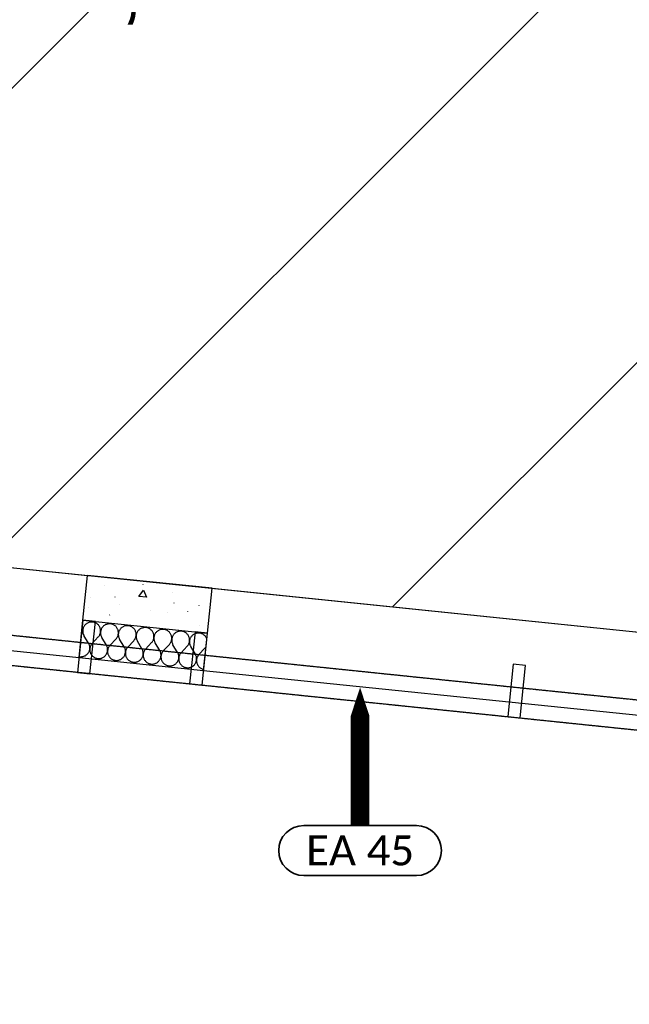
# Model space of a CAD drawing. Extents: x -18402 to 10376, y -5092 to 34139.
# Tile 71 of 78: x 4648 to 4892, y -2905 to -2511. Entities that reach past the tile are written whole.
import ezdxf
from ezdxf.enums import TextEntityAlignment as Align

# ---------------------------------------------------------------- set-up
doc = ezdxf.new("R2010")
doc.units = 0
doc.linetypes.add('rdc_02$0$Tirets A', pattern=[2.2, 1.1, -1.1])
doc.layers.add('0_CHANTIER_FX PL', color=231, linetype='Continuous', lineweight=30, transparency=0.7)
for name, color, linetype in [('0_XREF', 251, 'Continuous'), ('rdc_02$0$0._Étage_1_02-04 Mur.Construction', 251, 'Continuous'), ('rdc_02$0$0._Étage_1_02-05 Poteau.Construction', 251, 'Continuous'), ('rdc_02$0$0._Étage_1_02-06 Poutre.Construction', 251, 'Continuous'), ('rdc_02$0$0._Étage_1_A-AREA-____-OTLN.Modèle IFC', 251, 'Continuous'), ('rdc_02$0$0._Étage_1_Fenêtres ARCHICAD', 251, 'Continuous')]:
    doc.layers.add(name, color=color, linetype=linetype)
doc.layers.add('28_VMC CONFORT-mat', color=192, linetype='Continuous', lineweight=35)
doc.styles.add('Isocrate', font='calibri.ttf')
doc.styles.add('rdc_02$0$STYLE_GENERE_3', font='ARIALN.TTF')

# ---------------------------------------------------------------- blocks, each defined once
blk = doc.blocks.new('*X251', base_point=(-8046, -58706.2))
at = {"layer": 'rdc_02$0$0._Étage_1_02-04 Mur.Construction', "linetype": 'Continuous', "ltscale": 0.1}
for p, q in [((46735.6, -27540), (46734.9, -27538.2)), ((46736.2, -27542.6), (46735.6, -27540)), ((46736.7, -27545.2), (46736.2, -27542.6)), ((46739.7, -27543), (46738.7, -27545.4)), ((46740.9, -27540.6), (46739.7, -27543)), ((46742.2, -27538.3), (46740.9, -27540.6)), ((46743.7, -27536.1), (46742.2, -27538.3)), ((46745.4, -27534.1), (46743.7, -27536.1)), ((46747.2, -27532.2), (46745.4, -27534.1)), ((46749.1, -27530.4), (46747.2, -27532.2)), ((46751.2, -27528.7), (46749.1, -27530.4)), ((46753.3, -27527.2), (46751.2, -27528.7)), ((46755.6, -27525.9), (46753.3, -27527.2)), ((46758, -27524.8), (46755.6, -27525.9)), ((46760.4, -27523.8), (46758, -27524.8)), ((46763, -27523), (46760.4, -27523.8)), ((46765.5, -27522.4), (46763, -27523)), ((46768.1, -27522), (46765.5, -27522.4)), ((46770.8, -27521.8), (46768.1, -27522)), ((46773.4, -27521.8), (46770.8, -27521.8)), ((46776, -27522), (46773.4, -27521.8)), ((46778.6, -27522.3), (46776, -27522)), ((46781.2, -27522.9), (46778.6, -27522.3)), ((46783.7, -27523.6), (46781.2, -27522.9)), ((46786.2, -27524.6), (46783.7, -27523.6)), ((46788.6, -27525.7), (46786.2, -27524.6)), ((46790.9, -27527), (46788.6, -27525.7)), ((46793.1, -27528.4), (46790.9, -27527)), ((46795.2, -27530), (46793.1, -27528.4)), ((46797.1, -27531.8), (46795.2, -27530)), ((46799, -27533.7), (46797.1, -27531.8)), ((46800.7, -27535.7), (46799, -27533.7)), ((46802.2, -27537.8), (46800.7, -27535.7)), ((46803.5, -27540.1), (46802.2, -27537.8)), ((46804.7, -27542.4), (46803.5, -27540.1)), ((46805.8, -27544.9), (46804.7, -27542.4)), ((46814.8, -27543.5), (46813.3, -27545.7)), ((46816.4, -27541.4), (46814.8, -27543.5)), ((46818.2, -27539.5), (46816.4, -27541.4)), ((46820.1, -27537.7), (46818.2, -27539.5)), ((46822.2, -27536.1), (46820.1, -27537.7)), ((46824.4, -27534.6), (46822.2, -27536.1)), ((46826.7, -27533.3), (46824.4, -27534.6)), ((46829, -27532.1), (46826.7, -27533.3)), ((46831.5, -27531.2), (46829, -27532.1)), ((46834, -27530.4), (46831.5, -27531.2)), ((46836.6, -27529.8), (46834, -27530.4)), ((46839.2, -27529.4), (46836.6, -27529.8)), ((46841.8, -27529.1), (46839.2, -27529.4)), ((46844.4, -27529.1), (46841.8, -27529.1)), ((46847.1, -27529.3), (46844.4, -27529.1)), ((46849.7, -27529.7), (46847.1, -27529.3)), ((46852.3, -27530.2), (46849.7, -27529.7)), ((46854.8, -27531), (46852.3, -27530.2)), ((46857.2, -27531.9), (46854.8, -27531)), ((46859.6, -27533), (46857.2, -27531.9)), ((46861.9, -27534.3), (46859.6, -27533)), ((46864.1, -27535.8), (46861.9, -27534.3)), ((46866.2, -27537.4), (46864.1, -27535.8)), ((46868.2, -27539.1), (46866.2, -27537.4)), ((46870, -27541), (46868.2, -27539.1)), ((46871.7, -27543), (46870, -27541)), ((46873.2, -27545.2), (46871.7, -27543)), ((46893.3, -27543.4), (46891.2, -27545.1)), ((46895.4, -27541.9), (46893.3, -27543.4)), ((46897.7, -27540.6), (46895.4, -27541.9)), ((46900.1, -27539.5), (46897.7, -27540.6)), ((46902.5, -27538.5), (46900.1, -27539.5)), ((46905.1, -27537.7), (46902.5, -27538.5)), ((46907.6, -27537.1), (46905.1, -27537.7)), ((46910.2, -27536.7), (46907.6, -27537.1)), ((46912.9, -27536.5), (46910.2, -27536.7)), ((46915.5, -27536.5), (46912.9, -27536.5)), ((46918.1, -27536.6), (46915.5, -27536.5)), ((46920.7, -27537), (46918.1, -27536.6)), ((46923.3, -27537.6), (46920.7, -27537)), ((46925.8, -27538.3), (46923.3, -27537.6)), ((46928.3, -27539.2), (46925.8, -27538.3)), ((46930.7, -27540.4), (46928.3, -27539.2)), ((46933, -27541.6), (46930.7, -27540.4)), ((46935.2, -27543.1), (46933, -27541.6)), ((46937.3, -27544.7), (46935.2, -27543.1)), ((46731.8, -27568.7), (46732.2, -27568)), ((46732.2, -27568), (46733.4, -27565.7)), ((46733.4, -27565.7), (46734.5, -27563.3)), ((46734.5, -27563.3), (46735.4, -27560.8)), ((46735.4, -27560.8), (46736.1, -27558.3)), ((46736.1, -27558.3), (46736.6, -27555.7)), ((46736.6, -27555.7), (46736.9, -27553.1)), ((46736.7, -27555.7), (46736.6, -27558.3)), ((46736.6, -27558.3), (46736.8, -27561)), ((46736.9, -27547.8), (46736.7, -27545.2)), ((46736.9, -27553.1), (46736.7, -27555.7)), ((46736.8, -27561), (46737.2, -27563.6)), ((46737, -27550.4), (46736.9, -27547.8)), ((46736.9, -27553.1), (46737, -27550.4)), ((46737.3, -27550.5), (46736.9, -27553.1)), ((46737.2, -27563.6), (46737.7, -27566.2)), ((46737.9, -27547.9), (46737.3, -27550.5)), ((46737.7, -27566.2), (46738.4, -27568.7)), ((46738.7, -27545.4), (46737.9, -27547.9)), ((46738.4, -27568.7), (46739.4, -27571.2)), ((46739.4, -27571.2), (46740.5, -27573.6)), ((46740.5, -27573.6), (46741.7, -27575.9)), ((46760.1, -27606.5), (46741.7, -27575.9)), ((46774.3, -27608), (46798.6, -27581.7)), ((46798.6, -27581.7), (46800.3, -27579.7)), ((46800.3, -27579.7), (46801.8, -27577.6)), ((46801.8, -27577.6), (46803.3, -27575.4)), ((46803.3, -27575.4), (46804.5, -27573.1)), ((46804.5, -27573.1), (46805.5, -27570.6)), ((46805.5, -27570.6), (46806.4, -27568.2)), ((46806.6, -27547.4), (46805.8, -27544.9)), ((46806.4, -27568.2), (46807.1, -27565.6)), ((46807.3, -27549.9), (46806.6, -27547.4)), ((46807.1, -27565.6), (46807.6, -27563)), ((46807.7, -27552.5), (46807.3, -27549.9)), ((46807.6, -27563), (46807.9, -27560.4)), ((46808, -27555.1), (46807.7, -27552.5)), ((46808, -27560.4), (46807.7, -27563)), ((46807.7, -27563), (46807.7, -27565.7)), ((46807.7, -27565.7), (46807.9, -27568.3)), ((46807.9, -27560.4), (46808.1, -27557.8)), ((46807.9, -27568.3), (46808.2, -27570.9)), ((46808.1, -27557.8), (46808, -27555.1)), ((46808.4, -27557.8), (46808, -27560.4)), ((46808.2, -27570.9), (46808.8, -27573.5)), ((46809, -27555.3), (46808.4, -27557.8)), ((46808.8, -27573.5), (46809.5, -27576)), ((46809.8, -27552.7), (46809, -27555.3)), ((46809.5, -27576), (46810.4, -27578.5)), ((46810.8, -27550.3), (46809.8, -27552.7)), ((46810.4, -27578.5), (46811.5, -27580.9)), ((46811.9, -27547.9), (46810.8, -27550.3)), ((46811.5, -27580.9), (46812.8, -27583.2)), ((46813.3, -27545.7), (46811.9, -27547.9)), ((46872.9, -27585), (46874.3, -27582.7)), ((46874.6, -27547.4), (46873.2, -27545.2)), ((46874.3, -27582.7), (46875.5, -27580.4)), ((46875.8, -27549.8), (46874.6, -27547.4)), ((46875.5, -27580.4), (46876.6, -27578)), ((46876.8, -27552.2), (46875.8, -27549.8)), ((46876.6, -27578), (46877.5, -27575.5)), ((46877.7, -27554.7), (46876.8, -27552.2)), ((46877.5, -27575.5), (46878.2, -27573)), ((46878.3, -27557.3), (46877.7, -27554.7)), ((46878.2, -27573), (46878.7, -27570.4)), ((46878.8, -27559.9), (46878.3, -27557.3)), ((46878.7, -27570.4), (46879, -27567.8)), ((46878.8, -27570.4), (46878.7, -27573)), ((46878.7, -27573), (46878.9, -27575.7)), ((46879, -27562.5), (46878.8, -27559.9)), ((46879, -27567.8), (46878.8, -27570.4)), ((46878.9, -27575.7), (46879.3, -27578.3)), ((46879.1, -27565.1), (46879, -27562.5)), ((46879, -27567.8), (46879.1, -27565.1)), ((46879.4, -27565.2), (46879, -27567.8)), ((46879.3, -27578.3), (46879.8, -27580.8)), ((46880, -27562.6), (46879.4, -27565.2)), ((46879.8, -27580.8), (46880.5, -27583.4)), ((46880.8, -27560.1), (46880, -27562.6)), ((46881.8, -27557.6), (46880.8, -27560.1)), ((46883, -27555.3), (46881.8, -27557.6)), ((46884.3, -27553), (46883, -27555.3)), ((46885.8, -27550.8), (46884.3, -27553)), ((46887.5, -27548.8), (46885.8, -27550.8)), ((46889.3, -27546.8), (46887.5, -27548.8)), ((46891.2, -27545.1), (46889.3, -27546.8)), ((46939.2, -27546.5), (46937.3, -27544.7)), ((46941.1, -27548.4), (46939.2, -27546.5)), ((46942.8, -27550.4), (46941.1, -27548.4)), ((46944.3, -27552.5), (46942.8, -27550.4)), ((46945.6, -27554.8), (46944.3, -27552.5)), ((46946.8, -27557.1), (46945.6, -27554.8)), ((46947.9, -27559.6), (46946.8, -27557.1)), ((46947.6, -27585.3), (46948.5, -27582.8)), ((46948.7, -27562.1), (46947.9, -27559.6)), ((46948.5, -27582.8), (46949.2, -27580.3)), ((46949.4, -27564.6), (46948.7, -27562.1)), ((46949.2, -27580.3), (46949.7, -27577.7)), ((46949.8, -27567.2), (46949.4, -27564.6)), ((46949.7, -27577.7), (46950, -27575.1)), ((46950.1, -27569.8), (46949.8, -27567.2)), ((46950.1, -27575.1), (46949.8, -27577.7)), ((46949.8, -27577.7), (46949.8, -27580.4)), ((46949.8, -27580.4), (46950, -27583)), ((46950, -27575.1), (46950.2, -27572.5)), ((46950.2, -27572.5), (46950.1, -27569.8)), ((46950.5, -27572.5), (46950.1, -27575.1)), ((46951.1, -27569.9), (46950.5, -27572.5)), ((46951.9, -27567.4), (46951.1, -27569.9)), ((46952.9, -27565), (46951.9, -27567.4)), ((46954, -27562.6), (46952.9, -27565)), ((46955.4, -27560.3), (46954, -27562.6)), ((46956.9, -27558.2), (46955.4, -27560.3)), ((46958.5, -27556.1), (46956.9, -27558.2)), ((46960.3, -27554.2), (46958.5, -27556.1)), ((46962.2, -27552.4), (46960.3, -27554.2)), ((46964.3, -27550.8), (46962.2, -27552.4)), ((46966.5, -27549.3), (46964.3, -27550.8)), ((46968.8, -27548), (46966.5, -27549.3)), ((46971.1, -27546.8), (46968.8, -27548)), ((46973.6, -27545.8), (46971.1, -27546.8)), ((46976.1, -27545.1), (46973.6, -27545.8)), ((46978.7, -27544.5), (46976.1, -27545.1)), ((46981.3, -27544), (46978.7, -27544.5)), ((46983.9, -27543.8), (46981.3, -27544)), ((46986.5, -27543.8), (46983.9, -27543.8)), ((46989.2, -27544), (46986.5, -27543.8)), ((46991.8, -27544.4), (46989.2, -27544)), ((46994.4, -27544.9), (46991.8, -27544.4)), ((46996.9, -27545.7), (46994.4, -27544.9)), ((46999.3, -27546.6), (46996.9, -27545.7)), ((47001.7, -27547.7), (46999.3, -27546.6)), ((47004, -27549), (47001.7, -27547.7)), ((47006.2, -27550.4), (47004, -27549)), ((47008.3, -27552), (47006.2, -27550.4)), ((47010.3, -27553.8), (47008.3, -27552)), ((47012.1, -27555.7), (47010.3, -27553.8)), ((47013.8, -27557.7), (47012.1, -27555.7)), ((47015.3, -27559.9), (47013.8, -27557.7)), ((47016.7, -27562.1), (47015.3, -27559.9)), ((47017.9, -27564.5), (47016.7, -27562.1)), ((47018.9, -27566.9), (47017.9, -27564.5)), ((47019.8, -27569.4), (47018.9, -27566.9)), ((47020.4, -27572), (47019.8, -27569.4)), ((47020.9, -27574.6), (47020.4, -27572)), ((47020.8, -27585.1), (47021.1, -27582.4)), ((47021.1, -27577.2), (47020.9, -27574.6)), ((47021.1, -27582.4), (47020.9, -27585.1)), ((47021.2, -27579.8), (47021.1, -27577.2)), ((47021.1, -27582.4), (47021.2, -27579.8)), ((47021.5, -27579.8), (47021.1, -27582.4)), ((47022.1, -27577.3), (47021.5, -27579.8)), ((47022.9, -27574.8), (47022.1, -27577.3)), ((47023.9, -27572.3), (47022.9, -27574.8)), ((47025.1, -27570), (47023.9, -27572.3)), ((47026.4, -27567.7), (47025.1, -27570)), ((47027.9, -27565.5), (47026.4, -27567.7)), ((47029.6, -27563.5), (47027.9, -27565.5)), ((47031.4, -27561.5), (47029.6, -27563.5)), ((47033.3, -27559.7), (47031.4, -27561.5)), ((47035.4, -27558.1), (47033.3, -27559.7)), ((47037.5, -27556.6), (47035.4, -27558.1)), ((47039.8, -27555.3), (47037.5, -27556.6)), ((47042.2, -27554.1), (47039.8, -27555.3)), ((47044.6, -27553.2), (47042.2, -27554.1)), ((47047.2, -27552.4), (47044.6, -27553.2)), ((47049.7, -27551.8), (47047.2, -27552.4)), ((47052.3, -27551.4), (47049.7, -27551.8)), ((47055, -27551.2), (47052.3, -27551.4)), ((47057.6, -27551.2), (47055, -27551.2)), ((47060.2, -27551.3), (47057.6, -27551.2)), ((47062.8, -27551.7), (47060.2, -27551.3)), ((47065.4, -27552.3), (47062.8, -27551.7)), ((47067.9, -27553), (47065.4, -27552.3)), ((47070.4, -27553.9), (47067.9, -27553)), ((47072.8, -27555), (47070.4, -27553.9)), ((47075.1, -27556.3), (47072.8, -27555)), ((47077.3, -27557.8), (47075.1, -27556.3)), ((47079.4, -27559.4), (47077.3, -27557.8)), ((47081.3, -27561.1), (47079.4, -27559.4)), ((47083.2, -27563), (47081.3, -27561.1)), ((47084.9, -27565.1), (47083.2, -27563)), ((47086.4, -27567.2), (47084.9, -27565.1)), ((47087.7, -27569.5), (47086.4, -27567.2)), ((47088.9, -27571.8), (47087.7, -27569.5)), ((47090, -27574.2), (47088.9, -27571.8)), ((47090.8, -27576.7), (47090, -27574.2)), ((47091.5, -27579.3), (47090.8, -27576.7)), ((47091.9, -27581.9), (47091.5, -27579.3)), ((47092.2, -27584.5), (47091.9, -27581.9)), ((47094, -27582.1), (47093.2, -27584.6)), ((47095, -27579.7), (47094, -27582.1)), ((47096.1, -27577.3), (47095, -27579.7)), ((47097.5, -27575), (47096.1, -27577.3)), ((47099, -27572.9), (47097.5, -27575)), ((47100.6, -27570.8), (47099, -27572.9)), ((47102.4, -27568.9), (47100.6, -27570.8)), ((47104.3, -27567.1), (47102.4, -27568.9)), ((47106.4, -27565.4), (47104.3, -27567.1)), ((47108.6, -27564), (47106.4, -27565.4)), ((47110.9, -27562.6), (47108.6, -27564)), ((47113.2, -27561.5), (47110.9, -27562.6)), ((47115.7, -27560.5), (47113.2, -27561.5)), ((47118.2, -27559.7), (47115.7, -27560.5)), ((47120.8, -27559.1), (47118.2, -27559.7)), ((47123.4, -27558.7), (47120.8, -27559.1)), ((47126, -27558.5), (47123.4, -27558.7)), ((47128.6, -27558.5), (47126, -27558.5)), ((47131.3, -27558.7), (47128.6, -27558.5)), ((47133.9, -27559), (47131.3, -27558.7)), ((47136.5, -27559.6), (47133.9, -27559)), ((47139, -27560.3), (47136.5, -27559.6)), ((47141.4, -27561.3), (47139, -27560.3)), ((47143.8, -27562.4), (47141.4, -27561.3)), ((47146.1, -27563.7), (47143.8, -27562.4)), ((47148.3, -27565.1), (47146.1, -27563.7)), ((47150.4, -27566.7), (47148.3, -27565.1)), ((47152.4, -27568.5), (47150.4, -27566.7)), ((47154.2, -27570.4), (47152.4, -27568.5)), ((47155.9, -27572.4), (47154.2, -27570.4)), ((47157.4, -27574.6), (47155.9, -27572.4)), ((47158.8, -27576.8), (47157.4, -27574.6)), ((47160, -27579.2), (47158.8, -27576.8)), ((47161, -27581.6), (47160, -27579.2)), ((47161.9, -27584.1), (47161, -27581.6)), ((47168.5, -27582.4), (47167.2, -27584.6)), ((47170, -27580.2), (47168.5, -27582.4)), ((47171.7, -27578.1), (47170, -27580.2)), ((47173.5, -27576.2), (47171.7, -27578.1)), ((47175.4, -27574.4), (47173.5, -27576.2)), ((47177.5, -27572.8), (47175.4, -27574.4)), ((47179.6, -27571.3), (47177.5, -27572.8)), ((47181.9, -27570), (47179.6, -27571.3)), ((47184.3, -27568.8), (47181.9, -27570)), ((47186.7, -27567.9), (47184.3, -27568.8)), ((47189.3, -27567.1), (47186.7, -27567.9)), ((47191.8, -27566.5), (47189.3, -27567.1)), ((47194.4, -27566.1), (47191.8, -27566.5)), ((47197.1, -27565.9), (47194.4, -27566.1)), ((47199.7, -27565.8), (47197.1, -27565.9)), ((47202.3, -27566), (47199.7, -27565.8)), ((47204.9, -27566.4), (47202.3, -27566)), ((47207.5, -27566.9), (47204.9, -27566.4)), ((47210, -27567.7), (47207.5, -27566.9)), ((47212.5, -27568.6), (47210, -27567.7)), ((47214.9, -27569.7), (47212.5, -27568.6)), ((47217.2, -27571), (47214.9, -27569.7)), ((47219.4, -27572.5), (47217.2, -27571)), ((47221.5, -27574.1), (47219.4, -27572.5)), ((47223.4, -27575.8), (47221.5, -27574.1)), ((47225.3, -27577.7), (47223.4, -27575.8)), ((47227, -27579.8), (47225.3, -27577.7)), ((47228.5, -27581.9), (47227, -27579.8)), ((47229.8, -27584.2), (47228.5, -27581.9)), ((46761.4, -27608.8), (46760.1, -27606.5)), ((46762.5, -27611.2), (46761.4, -27608.8)), ((46763.4, -27613.7), (46762.5, -27611.2)), ((46764.1, -27616.2), (46763.4, -27613.7)), ((46764.7, -27618.8), (46764.1, -27616.2)), ((46765, -27621.4), (46764.7, -27618.8)), ((46765.2, -27624), (46765, -27621.4)), ((46766.5, -27621.5), (46765.8, -27624.1)), ((46767.3, -27619), (46766.5, -27621.5)), ((46768.4, -27616.6), (46767.3, -27619)), ((46769.6, -27614.3), (46768.4, -27616.6)), ((46771, -27612.1), (46769.6, -27614.3)), ((46772.6, -27610), (46771, -27612.1)), ((46774.3, -27608), (46772.6, -27610)), ((46831.2, -27613.8), (46812.8, -27583.2)), ((46832.4, -27616.1), (46831.2, -27613.8)), ((46833.5, -27618.5), (46832.4, -27616.1)), ((46834.4, -27621), (46833.5, -27618.5)), ((46835.2, -27623.5), (46834.4, -27621)), ((46840.7, -27621.6), (46839.4, -27624)), ((46842.1, -27619.4), (46840.7, -27621.6)), ((46843.6, -27617.3), (46842.1, -27619.4)), ((46845.4, -27615.3), (46843.6, -27617.3)), ((46845.4, -27615.3), (46869.6, -27589.1)), ((46869.6, -27589.1), (46871.3, -27587.1)), ((46871.3, -27587.1), (46872.9, -27585)), ((46880.5, -27583.4), (46881.5, -27585.8)), ((46881.5, -27585.8), (46882.6, -27588.2)), ((46882.6, -27588.2), (46883.8, -27590.5)), ((46902.2, -27621.2), (46883.8, -27590.5)), ((46903.5, -27623.5), (46902.2, -27621.2)), ((46916.4, -27622.6), (46940.7, -27596.4)), ((46940.7, -27596.4), (46942.4, -27594.4)), ((46942.4, -27594.4), (46943.9, -27592.3)), ((46943.9, -27592.3), (46945.4, -27590.1)), ((46945.4, -27590.1), (46946.6, -27587.7)), ((46946.6, -27587.7), (46947.6, -27585.3)), ((46950, -27583), (46950.3, -27585.6)), ((46950.3, -27585.6), (46950.9, -27588.2)), ((46950.9, -27588.2), (46951.6, -27590.7)), ((46951.6, -27590.7), (46952.5, -27593.2)), ((46952.5, -27593.2), (46953.6, -27595.6)), ((46953.6, -27595.6), (46954.9, -27597.9)), ((46973.3, -27628.5), (46954.9, -27597.9)), ((46987.5, -27630), (47011.7, -27603.8)), ((47011.7, -27603.8), (47013.4, -27601.8)), ((47013.4, -27601.8), (47015, -27599.6)), ((47015, -27599.6), (47016.4, -27597.4)), ((47016.4, -27597.4), (47017.6, -27595.1)), ((47017.6, -27595.1), (47018.7, -27592.7)), ((47018.7, -27592.7), (47019.6, -27590.2)), ((47019.6, -27590.2), (47020.3, -27587.6)), ((47020.3, -27587.6), (47020.8, -27585.1)), ((47020.9, -27585.1), (47020.8, -27587.7)), ((47020.8, -27587.7), (47021, -27590.3)), ((47021, -27590.3), (47021.4, -27592.9)), ((47021.4, -27592.9), (47021.9, -27595.5)), ((47021.9, -27595.5), (47022.6, -27598.1)), ((47022.6, -27598.1), (47023.6, -27600.5)), ((47023.6, -27600.5), (47024.7, -27602.9)), ((47024.7, -27602.9), (47025.9, -27605.2)), ((47044.3, -27635.9), (47025.9, -27605.2)), ((47058.5, -27637.3), (47082.8, -27611.1)), ((47082.8, -27611.1), (47084.5, -27609.1)), ((47084.5, -27609.1), (47086, -27607)), ((47086, -27607), (47087.5, -27604.8)), ((47087.5, -27604.8), (47088.7, -27602.4)), ((47088.7, -27602.4), (47089.8, -27600)), ((47089.8, -27600), (47090.6, -27597.5)), ((47090.6, -27597.5), (47091.3, -27595)), ((47091.3, -27595), (47091.8, -27592.4)), ((47091.8, -27592.4), (47092.1, -27589.8)), ((47092.2, -27589.8), (47091.9, -27592.4)), ((47091.9, -27592.4), (47091.9, -27595)), ((47091.9, -27595), (47092.1, -27597.7)), ((47092.1, -27589.8), (47092.3, -27587.1)), ((47092.1, -27597.7), (47092.4, -27600.3)), ((47092.3, -27587.1), (47092.2, -27584.5)), ((47092.6, -27587.2), (47092.2, -27589.8)), ((47092.4, -27600.3), (47093, -27602.9)), ((47093.2, -27584.6), (47092.6, -27587.2)), ((47093, -27602.9), (47093.7, -27605.4)), ((47093.7, -27605.4), (47094.6, -27607.9)), ((47094.6, -27607.9), (47095.7, -27610.3)), ((47095.7, -27610.3), (47097, -27612.6)), ((47115.4, -27643.2), (47097, -27612.6)), ((47129.6, -27644.7), (47153.8, -27618.4)), ((47153.8, -27618.4), (47155.5, -27616.4)), ((47155.5, -27616.4), (47157.1, -27614.3)), ((47157.1, -27614.3), (47158.5, -27612.1)), ((47158.5, -27612.1), (47159.7, -27609.8)), ((47159.7, -27609.8), (47160.8, -27607.4)), ((47160.8, -27607.4), (47161.7, -27604.9)), ((47161.7, -27604.9), (47162.4, -27602.3)), ((47162.5, -27586.6), (47161.9, -27584.1)), ((47162.4, -27602.3), (47162.9, -27599.7)), ((47163, -27589.2), (47162.5, -27586.6)), ((47162.9, -27599.7), (47163.2, -27597.1)), ((47163, -27599.8), (47162.9, -27602.4)), ((47162.9, -27602.4), (47163.1, -27605)), ((47163.2, -27591.9), (47163, -27589.2)), ((47163.2, -27597.1), (47163, -27599.8)), ((47163.1, -27605), (47163.5, -27607.6)), ((47163.3, -27594.5), (47163.2, -27591.9)), ((47163.2, -27597.1), (47163.3, -27594.5)), ((47163.6, -27594.5), (47163.2, -27597.1)), ((47163.5, -27607.6), (47164, -27610.2)), ((47164.2, -27592), (47163.6, -27594.5)), ((47164, -27610.2), (47164.7, -27612.7)), ((47165, -27589.4), (47164.2, -27592)), ((47164.7, -27612.7), (47165.7, -27615.2)), ((47166, -27587), (47165, -27589.4)), ((47165.7, -27615.2), (47166.8, -27617.6)), ((47167.2, -27584.6), (47166, -27587)), ((47166.8, -27617.6), (47168, -27619.9)), ((47186.4, -27650.5), (47168, -27619.9)), ((47226.6, -27623.8), (47228.1, -27621.7)), ((47228.1, -27621.7), (47229.2, -27620.1)), ((47231, -27586.5), (47229.8, -27584.2)), ((47232.1, -27588.9), (47231, -27586.5)), ((47232.3, -27589.6), (47232.1, -27588.9)), ((46722.4, -27659.8), (46723.2, -27660)), ((46723.2, -27660), (46725.8, -27660.4)), ((46725.8, -27660.4), (46728.4, -27660.6)), ((46728.4, -27660.6), (46731.1, -27660.5)), ((46731.1, -27660.5), (46733.7, -27660.3)), ((46733.7, -27660.3), (46736.3, -27659.9)), ((46736.3, -27659.9), (46738.9, -27659.3)), ((46738.9, -27659.3), (46741.4, -27658.5)), ((46741.4, -27658.5), (46743.8, -27657.6)), ((46743.8, -27657.6), (46746.2, -27656.4)), ((46746.2, -27656.4), (46748.5, -27655.1)), ((46748.5, -27655.1), (46750.7, -27653.6)), ((46750.7, -27653.6), (46752.7, -27652)), ((46752.7, -27652), (46754.7, -27650.2)), ((46754.7, -27650.2), (46756.5, -27648.3)), ((46756.5, -27648.3), (46758.1, -27646.2)), ((46758.1, -27646.2), (46759.6, -27644)), ((46759.6, -27644), (46760.9, -27641.8)), ((46760.9, -27641.8), (46762.1, -27639.4)), ((46762.1, -27639.4), (46763.1, -27636.9)), ((46763.1, -27636.9), (46763.9, -27634.4)), ((46763.9, -27634.4), (46764.5, -27631.9)), ((46764.5, -27631.9), (46764.9, -27629.3)), ((46764.9, -27629.3), (46764.8, -27631.9)), ((46764.8, -27631.9), (46764.9, -27634.5)), ((46764.9, -27629.3), (46765.2, -27626.6)), ((46765.3, -27626.7), (46764.9, -27629.3)), ((46764.9, -27634.5), (46765.2, -27637.2)), ((46765.2, -27626.6), (46765.2, -27624)), ((46765.2, -27637.2), (46765.6, -27639.8)), ((46765.8, -27624.1), (46765.3, -27626.7)), ((46765.6, -27639.8), (46766.3, -27642.3)), ((46766.3, -27642.3), (46767.1, -27644.8)), ((46767.1, -27644.8), (46768.1, -27647.2)), ((46768.1, -27647.2), (46769.3, -27649.6)), ((46769.3, -27649.6), (46770.7, -27651.8)), ((46770.7, -27651.8), (46772.2, -27654)), ((46772.2, -27654), (46773.9, -27656)), ((46773.9, -27656), (46775.7, -27657.9)), ((46775.7, -27657.9), (46777.7, -27659.7)), ((46777.7, -27659.7), (46779.8, -27661.3)), ((46779.8, -27661.3), (46782, -27662.7)), ((46819.5, -27662.4), (46821.7, -27661)), ((46821.7, -27661), (46823.8, -27659.3)), ((46823.8, -27659.3), (46825.7, -27657.5)), ((46825.7, -27657.5), (46827.5, -27655.6)), ((46827.5, -27655.6), (46829.2, -27653.5)), ((46829.2, -27653.5), (46830.7, -27651.4)), ((46830.7, -27651.4), (46832, -27649.1)), ((46832, -27649.1), (46833.2, -27646.7)), ((46833.2, -27646.7), (46834.1, -27644.3)), ((46834.1, -27644.3), (46834.9, -27641.8)), ((46834.9, -27641.8), (46835.6, -27639.2)), ((46835.7, -27626.1), (46835.2, -27623.5)), ((46835.6, -27639.2), (46836, -27636.6)), ((46836.1, -27628.7), (46835.7, -27626.1)), ((46836, -27636.6), (46835.9, -27639.2)), ((46835.9, -27639.2), (46835.9, -27641.9)), ((46835.9, -27641.9), (46836.2, -27644.5)), ((46836.3, -27634), (46836, -27636.6)), ((46836, -27636.6), (46836.2, -27634)), ((46836.2, -27631.4), (46836.1, -27628.7)), ((46836.2, -27634), (46836.2, -27631.4)), ((46836.2, -27644.5), (46836.7, -27647.1)), ((46836.8, -27631.4), (46836.3, -27634)), ((46836.7, -27647.1), (46837.3, -27649.7)), ((46837.5, -27628.9), (46836.8, -27631.4)), ((46837.3, -27649.7), (46838.2, -27652.2)), ((46838.4, -27626.4), (46837.5, -27628.9)), ((46838.2, -27652.2), (46839.2, -27654.6)), ((46839.4, -27624), (46838.4, -27626.4)), ((46839.2, -27654.6), (46840.4, -27656.9)), ((46840.4, -27656.9), (46841.8, -27659.2)), ((46841.8, -27659.2), (46843.3, -27661.3)), ((46843.3, -27661.3), (46845, -27663.4)), ((46898.6, -27662.9), (46900.2, -27660.9)), ((46900.2, -27660.9), (46901.7, -27658.7)), ((46901.7, -27658.7), (46903, -27656.4)), ((46903, -27656.4), (46904.2, -27654.1)), ((46904.6, -27625.9), (46903.5, -27623.5)), ((46904.2, -27654.1), (46905.2, -27651.6)), ((46905.5, -27628.3), (46904.6, -27625.9)), ((46905.2, -27651.6), (46906, -27649.1)), ((46906.2, -27630.9), (46905.5, -27628.3)), ((46906, -27649.1), (46906.6, -27646.6)), ((46906.8, -27633.5), (46906.2, -27630.9)), ((46906.6, -27646.6), (46907, -27644)), ((46907.1, -27636.1), (46906.8, -27633.5)), ((46907, -27644), (46906.9, -27646.6)), ((46906.9, -27646.6), (46907, -27649.2)), ((46907.4, -27641.3), (46907, -27644)), ((46907, -27644), (46907.3, -27641.3)), ((46907, -27649.2), (46907.3, -27651.8)), ((46907.3, -27638.7), (46907.1, -27636.1)), ((46907.3, -27641.3), (46907.3, -27638.7)), ((46907.3, -27651.8), (46907.7, -27654.4)), ((46907.9, -27638.8), (46907.4, -27641.3)), ((46907.7, -27654.4), (46908.4, -27657)), ((46908.6, -27636.2), (46907.9, -27638.8)), ((46908.4, -27657), (46909.2, -27659.5)), ((46909.4, -27633.7), (46908.6, -27636.2)), ((46909.2, -27659.5), (46910.2, -27661.9)), ((46910.5, -27631.3), (46909.4, -27633.7)), ((46911.7, -27629), (46910.5, -27631.3)), ((46913.1, -27626.8), (46911.7, -27629)), ((46914.7, -27624.6), (46913.1, -27626.8)), ((46916.4, -27622.6), (46914.7, -27624.6)), ((46974.5, -27630.8), (46973.3, -27628.5)), ((46974.1, -27663.8), (46975.3, -27661.4)), ((46975.6, -27633.2), (46974.5, -27630.8)), ((46975.3, -27661.4), (46976.2, -27659)), ((46976.5, -27635.7), (46975.6, -27633.2)), ((46976.2, -27659), (46977, -27656.5)), ((46977.3, -27638.2), (46976.5, -27635.7)), ((46977, -27656.5), (46977.7, -27653.9)), ((46977.8, -27640.8), (46977.3, -27638.2)), ((46977.7, -27653.9), (46978.1, -27651.3)), ((46978.2, -27643.4), (46977.8, -27640.8)), ((46978.1, -27651.3), (46978, -27653.9)), ((46978, -27653.9), (46978, -27656.6)), ((46978, -27656.6), (46978.3, -27659.2)), ((46978.4, -27648.7), (46978.1, -27651.3)), ((46978.1, -27651.3), (46978.3, -27648.7)), ((46978.3, -27646), (46978.2, -27643.4)), ((46978.3, -27648.7), (46978.3, -27646)), ((46978.3, -27659.2), (46978.8, -27661.8)), ((46978.9, -27646.1), (46978.4, -27648.7)), ((46979.6, -27643.6), (46978.9, -27646.1)), ((46980.5, -27641.1), (46979.6, -27643.6)), ((46981.5, -27638.7), (46980.5, -27641.1)), ((46982.8, -27636.3), (46981.5, -27638.7)), ((46984.2, -27634.1), (46982.8, -27636.3)), ((46985.7, -27632), (46984.2, -27634.1)), ((46987.5, -27630), (46985.7, -27632)), ((47045.6, -27638.2), (47044.3, -27635.9)), ((47046.7, -27640.6), (47045.6, -27638.2)), ((47047.6, -27643), (47046.7, -27640.6)), ((47048.3, -27645.6), (47047.6, -27643)), ((47048.1, -27663.8), (47048.7, -27661.2)), ((47048.9, -27648.1), (47048.3, -27645.6)), ((47048.7, -27661.2), (47049.1, -27658.6)), ((47049.2, -27650.7), (47048.9, -27648.1)), ((47049.1, -27658.6), (47049, -27661.3)), ((47049, -27661.3), (47049.1, -27663.9)), ((47049.5, -27656), (47049.1, -27658.6)), ((47049.1, -27658.6), (47049.4, -27656)), ((47049.4, -27653.4), (47049.2, -27650.7)), ((47049.4, -27656), (47049.4, -27653.4)), ((47050, -27653.4), (47049.5, -27656)), ((47050.7, -27650.9), (47050, -27653.4)), ((47051.5, -27648.4), (47050.7, -27650.9)), ((47052.6, -27646), (47051.5, -27648.4)), ((47053.8, -27643.7), (47052.6, -27646)), ((47055.2, -27641.4), (47053.8, -27643.7)), ((47056.8, -27639.3), (47055.2, -27641.4)), ((47058.5, -27637.3), (47056.8, -27639.3)), ((47116.6, -27645.5), (47115.4, -27643.2)), ((47117.7, -27647.9), (47116.6, -27645.5)), ((47118.6, -27650.4), (47117.7, -27647.9)), ((47119.4, -27652.9), (47118.6, -27650.4)), ((47119.9, -27655.5), (47119.4, -27652.9)), ((47120.3, -27658.1), (47119.9, -27655.5)), ((47120.4, -27660.7), (47120.3, -27658.1)), ((47120.4, -27663.4), (47120.4, -27660.7)), ((47121, -27660.8), (47120.5, -27663.4)), ((47121.7, -27658.2), (47121, -27660.8)), ((47122.6, -27655.8), (47121.7, -27658.2)), ((47123.6, -27653.3), (47122.6, -27655.8)), ((47124.9, -27651), (47123.6, -27653.3)), ((47126.3, -27648.8), (47124.9, -27651)), ((47127.8, -27646.7), (47126.3, -27648.8)), ((47129.6, -27644.7), (47127.8, -27646.7)), ((47187.7, -27652.8), (47186.4, -27650.5)), ((47188.8, -27655.2), (47187.7, -27652.8)), ((47189.7, -27657.7), (47188.8, -27655.2)), ((47190.4, -27660.2), (47189.7, -27657.7)), ((47191, -27662.8), (47190.4, -27660.2)), ((47194.7, -27660.7), (47193.6, -27663.1)), ((47195.9, -27658.4), (47194.7, -27660.7)), ((47197.3, -27656.1), (47195.9, -27658.4)), ((47198.9, -27654), (47197.3, -27656.1)), ((47200.6, -27652), (47198.9, -27654)), ((47200.6, -27652), (47224.9, -27625.8)), ((47224.9, -27625.8), (47226.6, -27623.8)), ((46782, -27662.7), (46784.3, -27664)), ((46784.3, -27664), (46786.7, -27665.1)), ((46786.7, -27665.1), (46789.1, -27666.1)), ((46789.1, -27666.1), (46791.7, -27666.8)), ((46791.7, -27666.8), (46794.3, -27667.4)), ((46794.3, -27667.4), (46796.9, -27667.7)), ((46796.9, -27667.7), (46799.5, -27667.9)), ((46799.5, -27667.9), (46802.1, -27667.9)), ((46802.1, -27667.9), (46804.8, -27667.7)), ((46804.8, -27667.7), (46807.4, -27667.3)), ((46807.4, -27667.3), (46809.9, -27666.7)), ((46809.9, -27666.7), (46812.4, -27665.9)), ((46812.4, -27665.9), (46814.9, -27664.9)), ((46814.9, -27664.9), (46817.3, -27663.8)), ((46817.3, -27663.8), (46819.5, -27662.4)), ((46845, -27663.4), (46846.8, -27665.3)), ((46846.8, -27665.3), (46848.8, -27667)), ((46848.8, -27667), (46850.8, -27668.6)), ((46850.8, -27668.6), (46853, -27670.1)), ((46853, -27670.1), (46855.3, -27671.4)), ((46855.3, -27671.4), (46857.7, -27672.5)), ((46857.7, -27672.5), (46860.2, -27673.4)), ((46860.2, -27673.4), (46862.7, -27674.1)), ((46862.7, -27674.1), (46865.3, -27674.7)), ((46865.3, -27674.7), (46867.9, -27675.1)), ((46867.9, -27675.1), (46870.5, -27675.2)), ((46870.5, -27675.2), (46873.2, -27675.2)), ((46873.2, -27675.2), (46875.8, -27675)), ((46875.8, -27675), (46878.4, -27674.6)), ((46878.4, -27674.6), (46881, -27674)), ((46881, -27674), (46883.5, -27673.2)), ((46883.5, -27673.2), (46885.9, -27672.2)), ((46885.9, -27672.2), (46888.3, -27671.1)), ((46888.3, -27671.1), (46890.6, -27669.8)), ((46890.6, -27669.8), (46892.8, -27668.3)), ((46892.8, -27668.3), (46894.8, -27666.7)), ((46894.8, -27666.7), (46896.8, -27664.9)), ((46896.8, -27664.9), (46898.6, -27662.9)), ((46910.2, -27661.9), (46911.4, -27664.3)), ((46911.4, -27664.3), (46912.8, -27666.5)), ((46912.8, -27666.5), (46914.3, -27668.7)), ((46914.3, -27668.7), (46916, -27670.7)), ((46916, -27670.7), (46917.8, -27672.6)), ((46917.8, -27672.6), (46919.8, -27674.4)), ((46919.8, -27674.4), (46921.9, -27676)), ((46921.9, -27676), (46924.1, -27677.4)), ((46924.1, -27677.4), (46926.4, -27678.7)), ((46926.4, -27678.7), (46928.8, -27679.8)), ((46928.8, -27679.8), (46931.2, -27680.7)), ((46931.2, -27680.7), (46933.8, -27681.5)), ((46933.8, -27681.5), (46936.4, -27682)), ((46936.4, -27682), (46939, -27682.4)), ((46939, -27682.4), (46941.6, -27682.6)), ((46941.6, -27682.6), (46944.2, -27682.6)), ((46944.2, -27682.6), (46946.9, -27682.4)), ((46946.9, -27682.4), (46949.5, -27681.9)), ((46949.5, -27681.9), (46952, -27681.3)), ((46952, -27681.3), (46954.5, -27680.6)), ((46954.5, -27680.6), (46957, -27679.6)), ((46957, -27679.6), (46959.4, -27678.4)), ((46959.4, -27678.4), (46961.6, -27677.1)), ((46961.6, -27677.1), (46963.8, -27675.6)), ((46963.8, -27675.6), (46965.9, -27674)), ((46965.9, -27674), (46967.8, -27672.2)), ((46967.8, -27672.2), (46969.6, -27670.3)), ((46969.6, -27670.3), (46971.3, -27668.2)), ((46971.3, -27668.2), (46972.8, -27666.1)), ((46972.8, -27666.1), (46974.1, -27663.8)), ((46978.8, -27661.8), (46979.4, -27664.3)), ((46979.4, -27664.3), (46980.3, -27666.8)), ((46980.3, -27666.8), (46981.3, -27669.3)), ((46981.3, -27669.3), (46982.5, -27671.6)), ((46982.5, -27671.6), (46983.9, -27673.9)), ((46983.9, -27673.9), (46985.4, -27676)), ((46985.4, -27676), (46987.1, -27678)), ((46987.1, -27678), (46988.9, -27679.9)), ((46988.9, -27679.9), (46990.9, -27681.7)), ((46990.9, -27681.7), (46992.9, -27683.3)), ((46992.9, -27683.3), (46995.1, -27684.8)), ((46995.1, -27684.8), (46997.4, -27686)), ((46997.4, -27686), (46999.8, -27687.2)), ((46999.8, -27687.2), (47002.3, -27688.1)), ((47002.3, -27688.1), (47004.8, -27688.8)), ((47004.8, -27688.8), (47007.4, -27689.4)), ((47007.4, -27689.4), (47010, -27689.8)), ((47010, -27689.8), (47012.6, -27689.9)), ((47012.6, -27689.9), (47015.3, -27689.9)), ((47015.3, -27689.9), (47017.9, -27689.7)), ((47017.9, -27689.7), (47020.5, -27689.3)), ((47020.5, -27689.3), (47023.1, -27688.7)), ((47023.1, -27688.7), (47025.6, -27687.9)), ((47025.6, -27687.9), (47028, -27686.9)), ((47028, -27686.9), (47030.4, -27685.8)), ((47030.4, -27685.8), (47032.7, -27684.5)), ((47032.7, -27684.5), (47034.9, -27683)), ((47034.9, -27683), (47036.9, -27681.3)), ((47036.9, -27681.3), (47038.9, -27679.6)), ((47038.9, -27679.6), (47040.7, -27677.6)), ((47040.7, -27677.6), (47042.3, -27675.6)), ((47042.3, -27675.6), (47043.8, -27673.4)), ((47043.8, -27673.4), (47045.1, -27671.1)), ((47045.1, -27671.1), (47046.3, -27668.8)), ((47046.3, -27668.8), (47047.3, -27666.3)), ((47047.3, -27666.3), (47048.1, -27663.8)), ((47049.1, -27663.9), (47049.4, -27666.5)), ((47049.4, -27666.5), (47049.8, -27669.1)), ((47049.8, -27669.1), (47050.5, -27671.7)), ((47050.5, -27671.7), (47051.3, -27674.2)), ((47051.3, -27674.2), (47052.3, -27676.6)), ((47052.3, -27676.6), (47053.5, -27679)), ((47053.5, -27679), (47054.9, -27681.2)), ((47054.9, -27681.2), (47056.4, -27683.4)), ((47056.4, -27683.4), (47058.1, -27685.4)), ((47058.1, -27685.4), (47059.9, -27687.3)), ((47059.9, -27687.3), (47061.9, -27689)), ((47061.9, -27689), (47064, -27690.6)), ((47064, -27690.6), (47066.2, -27692.1)), ((47066.2, -27692.1), (47068.5, -27693.4)), ((47068.5, -27693.4), (47070.9, -27694.5)), ((47070.9, -27694.5), (47073.3, -27695.4)), ((47073.3, -27695.4), (47075.9, -27696.2)), ((47075.9, -27696.2), (47078.5, -27696.7)), ((47078.5, -27696.7), (47081.1, -27697.1)), ((47081.1, -27697.1), (47083.7, -27697.3)), ((47083.7, -27697.3), (47086.3, -27697.3)), ((47086.3, -27697.3), (47089, -27697)), ((47089, -27697), (47091.6, -27696.6)), ((47091.6, -27696.6), (47094.1, -27696)), ((47094.1, -27696), (47096.6, -27695.2)), ((47096.6, -27695.2), (47099.1, -27694.3)), ((47099.1, -27694.3), (47101.5, -27693.1)), ((47101.5, -27693.1), (47103.7, -27691.8)), ((47103.7, -27691.8), (47105.9, -27690.3)), ((47105.9, -27690.3), (47108, -27688.7)), ((47108, -27688.7), (47109.9, -27686.9)), ((47109.9, -27686.9), (47111.7, -27685)), ((47111.7, -27685), (47113.4, -27682.9)), ((47113.4, -27682.9), (47114.9, -27680.7)), ((47114.9, -27680.7), (47116.2, -27678.5)), ((47116.2, -27678.5), (47117.4, -27676.1)), ((47117.4, -27676.1), (47118.3, -27673.7)), ((47118.3, -27673.7), (47119.1, -27671.1)), ((47119.1, -27671.1), (47119.8, -27668.6)), ((47119.8, -27668.6), (47120.2, -27666)), ((47120.2, -27666), (47120.1, -27668.6)), ((47120.1, -27668.6), (47120.1, -27671.2)), ((47120.1, -27671.2), (47120.4, -27673.9)), ((47120.5, -27663.4), (47120.2, -27666)), ((47120.2, -27666), (47120.4, -27663.4)), ((47120.4, -27673.9), (47120.9, -27676.5)), ((47120.9, -27676.5), (47121.5, -27679)), ((47121.5, -27679), (47122.4, -27681.5)), ((47122.4, -27681.5), (47123.4, -27683.9)), ((47123.4, -27683.9), (47124.6, -27686.3)), ((47124.6, -27686.3), (47126, -27688.5)), ((47126, -27688.5), (47127.5, -27690.7)), ((47127.5, -27690.7), (47129.2, -27692.7)), ((47129.2, -27692.7), (47131, -27694.6)), ((47131, -27694.6), (47133, -27696.4)), ((47133, -27696.4), (47135, -27698)), ((47135, -27698), (47137.2, -27699.4)), ((47137.2, -27699.4), (47139.5, -27700.7)), ((47139.5, -27700.7), (47141.9, -27701.8)), ((47170.1, -27701.6), (47172.5, -27700.5)), ((47172.5, -27700.5), (47174.8, -27699.1)), ((47174.8, -27699.1), (47177, -27697.7)), ((47177, -27697.7), (47179, -27696)), ((47179, -27696), (47181, -27694.2)), ((47181, -27694.2), (47182.8, -27692.3)), ((47182.8, -27692.3), (47184.4, -27690.3)), ((47184.4, -27690.3), (47185.9, -27688.1)), ((47185.9, -27688.1), (47187.2, -27685.8)), ((47187.2, -27685.8), (47188.4, -27683.4)), ((47188.4, -27683.4), (47189.4, -27681)), ((47189.4, -27681), (47190.2, -27678.5)), ((47190.2, -27678.5), (47190.8, -27675.9)), ((47190.8, -27675.9), (47191.2, -27673.3)), ((47191.3, -27665.4), (47191, -27662.8)), ((47191.2, -27673.3), (47191.1, -27676)), ((47191.1, -27676), (47191.2, -27678.6)), ((47191.6, -27670.7), (47191.2, -27673.3)), ((47191.2, -27673.3), (47191.5, -27670.7)), ((47191.2, -27678.6), (47191.5, -27681.2)), ((47191.5, -27668.1), (47191.3, -27665.4)), ((47191.5, -27670.7), (47191.5, -27668.1)), ((47191.5, -27681.2), (47191.9, -27683.8)), ((47192.1, -27668.1), (47191.6, -27670.7)), ((47191.9, -27683.8), (47192.6, -27686.4)), ((47192.8, -27665.6), (47192.1, -27668.1)), ((47192.6, -27686.4), (47193.4, -27688.9)), ((47193.6, -27663.1), (47192.8, -27665.6)), ((47193.4, -27688.9), (47194.4, -27691.3)), ((47194.4, -27691.3), (47195.6, -27693.6)), ((47195.6, -27693.6), (47197, -27695.9)), ((47197, -27695.9), (47198.5, -27698)), ((47198.5, -27698), (47200.2, -27700.1)), ((47200.2, -27700.1), (47202, -27702)), ((47141.9, -27701.8), (47144.4, -27702.8)), ((47144.4, -27702.8), (47146.9, -27703.5)), ((47146.9, -27703.5), (47149.5, -27704.1)), ((47149.5, -27704.1), (47152.1, -27704.4)), ((47152.1, -27704.4), (47154.7, -27704.6)), ((47154.7, -27704.6), (47157.4, -27704.6)), ((47157.4, -27704.6), (47160, -27704.4)), ((47160, -27704.4), (47162.6, -27704)), ((47162.6, -27704), (47165.2, -27703.4)), ((47165.2, -27703.4), (47167.7, -27702.6)), ((47167.7, -27702.6), (47170.1, -27701.6)), ((47202, -27702), (47204, -27703.7)), ((47204, -27703.7), (47206.1, -27705.3)), ((47206.1, -27705.3), (47208.3, -27706.8)), ((47208.3, -27706.8), (47210.6, -27708.1)), ((47210.6, -27708.1), (47213, -27709.2)), ((47213, -27709.2), (47215.5, -27710.1)), ((47215.5, -27710.1), (47218, -27710.9)), ((47218, -27710.9), (47219.7, -27711.2))]:
    blk.add_line(p, q, dxfattribs=at)
blk = doc.blocks.new('*X258', base_point=(-8046, -58706.2))
at = {"layer": 'rdc_02$0$0._Étage_1_02-04 Mur.Construction', "linetype": 'Continuous', "ltscale": 0.1}
for p, q in [((46823.3, -27376.5), (46823.6, -27376.1)), ((46977.9, -27372.7), (46978.2, -27372.3)), ((46768, -27422.7), (46768.3, -27422.3)), ((46865.4, -27421.5), (46865.7, -27421.1)), ((46960.7, -27419.6), (46978.9, -27394.3)), ((46991.7, -27422.8), (46960.7, -27419.6)), ((46978.9, -27394.3), (46991.7, -27422.8)), ((47093.2, -27402.3), (47093.5, -27401.9)), ((47250.4, -27405), (47250.7, -27404.6)), ((46758.4, -27464), (46758.7, -27463.6)), ((46884.3, -27451.9), (46884.6, -27451.6)), ((47101.1, -27445.3), (47101.4, -27444.9)), ((47201.5, -27456.9), (47201.9, -27456.5)), ((46843.9, -27493.9), (46844.3, -27493.6)), ((47006.7, -27477.6), (47007.1, -27477.3)), ((47074, -27485.2), (47074.4, -27484.9)), ((47156, -27479.3), (47156.3, -27478.9)), ((47201.2, -27535.4), (47201.4, -27535.8))]:
    blk.add_line(p, q, dxfattribs=at)
blk = doc.blocks.new('rdc_02')
at = {"layer": 'rdc_02$0$0._Étage_1_02-04 Mur.Construction', "linetype": 'Continuous', "ltscale": 0.1}
for p, q in [((4673.74, -2751.44), (4675.59, -2733.53)), ((4723.48, -2756.58), (4725.33, -2738.67)), ((4672.2, -2766.36), (4673.74, -2751.44)), ((4673.74, -2751.44), (4723.48, -2756.58)), ((4721.93, -2771.5), (4723.48, -2756.58))]:
    blk.add_line(p, q, dxfattribs=at)
at = {"layer": 'rdc_02$0$0._Étage_1_02-04 Mur.Construction', "linetype": 'Continuous', "ltscale": 0.1, "flags": 128}
for points in [[(4725.33, -2738.67), (4675.59, -2733.53)], [(4672.2, -2766.36), (4721.93, -2771.5)]]:
    blk.add_lwpolyline(points, dxfattribs=at)
at = {"layer": 'rdc_02$0$0._Étage_1_02-05 Poteau.Construction', "linetype": 'Continuous', "ltscale": 0.1, "flags": 128}
for points in [[(4671.58, -2772.33), (4676.56, -2772.84), (4678.71, -2751.95), (4673.74, -2751.44)], [(4716.34, -2776.95), (4721.31, -2777.47), (4723.47, -2756.58), (4718.5, -2756.06)], [(4843.37, -2789.95), (4848.35, -2790.46), (4850.51, -2769.58), (4845.53, -2769.06)]]:
    blk.add_lwpolyline(points, close=True, dxfattribs=at)
at = {"layer": 'rdc_02$0$0._Étage_1_02-06 Poutre.Construction', "linetype": 'Continuous', "ltscale": 0.1}
for p, q in [((4336.9, -2725.55), (5871.46, -2884.25)), ((4336.9, -2725.55), (5871.46, -2884.25)), ((4335.66, -2737.49), (5870.22, -2896.19)), ((4335.66, -2737.49), (5870.22, -2896.19))]:
    blk.add_line(p, q, dxfattribs=at)
at = {"layer": 'rdc_02$0$0._Étage_1_02-06 Poutre.Construction', "linetype": 'rdc_02$0$Tirets A', "ltscale": 0.1}
for p, q in [((4336.9, -2725.55), (5871.46, -2884.25)), ((4336.9, -2725.55), (5871.46, -2884.25)), ((4336.9, -2725.55), (5871.46, -2884.25)), ((4336.9, -2725.55), (5871.46, -2884.25)), ((4335.66, -2737.49), (5870.22, -2896.19)), ((4335.66, -2737.49), (5870.22, -2896.19)), ((4335.66, -2737.49), (5870.22, -2896.19)), ((4335.66, -2737.49), (5870.22, -2896.19))]:
    blk.add_line(p, q, dxfattribs=at)
at = {"layer": 'rdc_02$0$0._Étage_1_Fenêtres ARCHICAD', "linetype": 'Continuous', "ltscale": 0.1}
for p, q in [((4426.92, -2707.84), (4675.59, -2733.53)), ((4673.74, -2751.44), (4675.59, -2733.53)), ((4423.52, -2740.66), (4672.2, -2766.36)), ((4723.48, -2756.58), (4725.33, -2738.67)), ((4725.33, -2738.67), (4974, -2764.37)), ((4672.2, -2766.36), (4673.74, -2751.44)), ((4721.93, -2771.5), (4723.48, -2756.58)), ((4721.93, -2771.5), (4970.61, -2797.19))]:
    blk.add_line(p, q, dxfattribs=at)
at = {"layer": 'rdc_02$0$0._Étage_1_A-AREA-____-OTLN.Modèle IFC', "linetype": 'Continuous', "ltscale": 0.1, "xscale": 0.1, "yscale": 0.1, "zscale": 0.1}
for name in ['*X258', '*X251']:
    blk.add_blockref(name, (-804.6, -5870.62), dxfattribs=at)
at = {"layer": 'rdc_02$0$0._Étage_1_A-AREA-____-OTLN.Modèle IFC', "linetype": 'Continuous', "ltscale": 0.1, "insert": (4650.18, -2477.94), "char_height": 30, "attachment_point": 1, "style": 'rdc_02$0$STYLE_GENERE_3'}
blk.add_mtext('\\A1;{\\pql;\\pt0,250;\\fArial Narrow|b0|i0|c0|p34;35,00\\fArial Narrow|b0|i0|c0|p34;\\A1{\\H.66x;\\S^  ;}\\fArial Narrow|b0|i0|c0|p34; m2\\fArial Narrow|b0|i0|c0|p34;\\A1{\\H.66x;\\S^  ;}}', dxfattribs=at)
blk = doc.blocks.new('Vm009')
at = {"color": 0}
blk.add_lwpolyline([(0, 55.18, 7.5, 7.5, 0), (0, 22.88, 15, 0, 0), (0, 0, 0, 0, 0)], format="xyseb", dxfattribs=at)
blk = doc.blocks.new('*U29')
for p, q in [((22.5, 10), (-22.5, 10)), ((-22.5, -10), (22.5, -10))]:
    blk.add_line(p, q)
for centre, start, end in [((-22.5, 0), 90, 270), ((22.5, 0), 270, 90)]:
    blk.add_arc(centre, 10, start, end)
at = {"rotation": 180}
blk.add_blockref('Vm009', (0, 65.18), dxfattribs=at)
at = {"style": 'Isocrate', "flags": 8}
blk.add_attdef('EA', text='', height=12, dxfattribs=at).set_placement((0, 0.06), align=Align.MIDDLE_CENTER)

msp = doc.modelspace()

# ---------------------------------------------------------------- hatches: boundary and pattern name
at = {"layer": '0_CHANTIER_FX PL'}
h = msp.add_hatch(dxfattribs=at)
h.set_pattern_fill('ANSI31', color=256, scale=40)
h.paths.add_polyline_path([(4408, -2138), (4408, -2705.882), (5908, -2860.882), (5908, -2904.959), (8821, -2904.959), (8821, -2795), (8922.829, -2795), (8765.399, -2138)])

# ---------------------------------------------------------------- linework, layer by layer
msp.add_lwpolyline([(4408, -2138), (4408, -2705.882), (5908, -2860.882), (5908, -2904.959), (8821, -2904.959), (8821, -2795), (8922.829, -2795), (8765.399, -2138), (4408, -2138)], dxfattribs=at)

# ---------------------------------------------------------------- block references
at = {"layer": '0_XREF'}
msp.add_blockref('rdc_02', (0, 0), dxfattribs=at)
at = {"layer": '28_VMC CONFORT-mat', "linetype": 'Continuous'}
ref = msp.add_blockref('*U29', (4784.419, -2843.506), dxfattribs=at)
ref.add_attrib('EA', 'EA 45', dxfattribs={"layer": '0', "height": 12, "style": 'Isocrate'}).set_placement((4784.419, -2843.449), align=Align.MIDDLE_CENTER)

doc.saveas('drawing.dxf')
